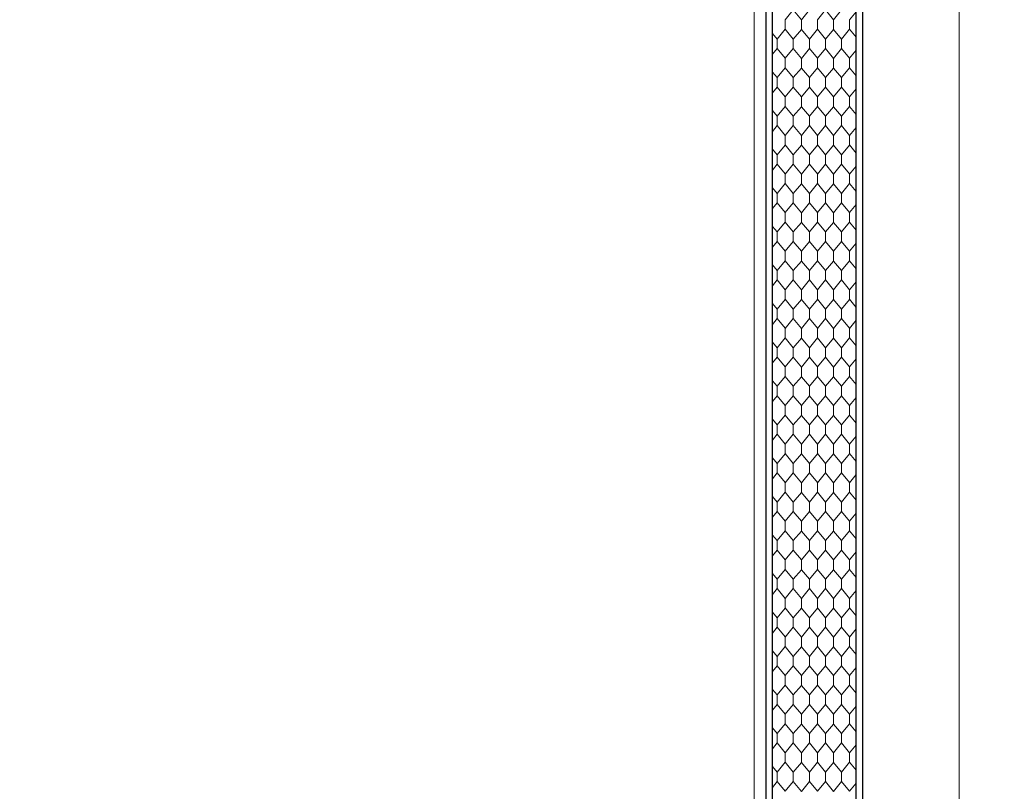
# Model space of a CAD drawing. Header units: metres. Extents: x 1306 to 1412, y -79 to 41.
# Tile 210 of 256: x 1341.46 to 1342.99, y -22.97 to -21.77. Entities that reach past the tile are written whole.
import ezdxf

# ---------------------------------------------------------------- set-up
doc = ezdxf.new("R2010")
doc.units = ezdxf.units.M
doc.header["$PDMODE"] = 65
doc.linetypes.add('AUSGEZOGEN', pattern=[0])
for name, color, linetype, lineweight in [('XR$2$Allgemein', 4, 'AUSGEZOGEN', 13), ('XR$2$Möblierung', 4, 'AUSGEZOGEN', 13), ('XR$2$Wand Mauerwerk nt', 7, 'AUSGEZOGEN', 25), ('XR$3$Maßlinie 1_50', 7, 'AUSGEZOGEN', 25), ('XR$5$Muster', 4, 'AUSGEZOGEN', 13)]:
    doc.layers.add(name, color=color, linetype=linetype, lineweight=lineweight)
doc.styles.add('ARIAL', font='arial.ttf')
doc.dimstyles.new('DIMSTYLE_11', dxfattribs={"dimtxt": 0.15, "dimasz": 0.03, "dimexe": 0, "dimexo": 0, "dimgap": 0.075, "dimtad": 2, "dimrnd": 0.005, "dimzin": 4, "dimdsep": 46, "dimtxsty": 'ARIAL', "dimblk1": 'ALL_ML_STRICH', "dimblk2": 'ALL_ML_STRICH', "dimsah": 1, "dimcen": 0, "dimclrd": 3, "dimclre": 3, "dimclrt": 3, "dimadec": 0, "dimazin": 0, "dimtfac": 1, "dimtdec": 0, "dimtix": 1, "dimtmove": 2, "dimatfit": 3, "dimfxl": 0, "dimtzin": 0, "dimlwd": 0, "dimlwe": 25, "dimarcsym": 0})
doc.dimstyles.new('DIMSTYLE_12', dxfattribs={"dimtxt": 0.15, "dimasz": 0.03, "dimexe": 0, "dimexo": 0, "dimgap": 0.075, "dimtad": 2, "dimdec": 3, "dimrnd": 0.005, "dimzin": 4, "dimdsep": 46, "dimtxsty": 'ARIAL', "dimblk1": 'ALL_ML_STRICH', "dimblk2": 'ALL_ML_STRICH', "dimsah": 1, "dimcen": 0, "dimclrd": 3, "dimclre": 3, "dimclrt": 3, "dimadec": 0, "dimazin": 0, "dimtfac": 1, "dimtdec": 0, "dimtix": 1, "dimtmove": 2, "dimatfit": 3, "dimfxl": 0, "dimtzin": 0, "dimlwd": 0, "dimlwe": 25, "dimarcsym": 0})
doc.dimstyles.new('DIMSTYLE_24', dxfattribs={"dimtxt": 0.225, "dimasz": 0.15, "dimexe": 0, "dimexo": 0, "dimgap": 0.1125, "dimtad": 2, "dimrnd": 0.005, "dimzin": 4, "dimdsep": 46, "dimtxsty": 'ARIAL', "dimblk1": 'ALL_ML_STRICH', "dimblk2": 'ALL_ML_STRICH', "dimsah": 1, "dimcen": 0, "dimclrd": 3, "dimclre": 3, "dimclrt": 3, "dimadec": 0, "dimazin": 0, "dimtfac": 1, "dimtdec": 0, "dimtix": 1, "dimtmove": 2, "dimatfit": 3, "dimfxl": 0, "dimtzin": 0, "dimlwd": 0, "dimlwe": 25, "dimarcsym": 0})

# ---------------------------------------------------------------- blocks, each defined once
blk = doc.blocks.new('ALL_ML_STRICH')
at = {"color": 0, "linetype": 'ByBlock', "lineweight": -2}
for p, q in [((0, -0.5), (0, 0.5)), ((-0.3, -0.3), (0.3, 0.3)), ((-1, 0), (0.5, 0))]:
    blk.add_line(p, q, dxfattribs=at)
blk = doc.blocks.new('*D925')
at = {"layer": 'DEFPOINTS', "color": 3, "linetype": 'AUSGEZOGEN', "lineweight": 25, "transparency": 33554687}
for p in [(1369.4635, -19.7832), (1340.4241, -23.5432), (1369.6038, -23.5432)]:
    blk.add_point(p, dxfattribs=at)
at = {"layer": 'XR$3$Maßlinie 1_50', "color": 3, "linetype": 'AUSGEZOGEN', "lineweight": -2, "transparency": 33554687}
for p, q in [((1340.4741, -19.7832), (1340.4241, -19.7832)), ((1340.4241, -23.5432), (1340.4241, -19.7832)), ((1340.4741, -23.5432), (1340.4241, -23.5432))]:
    blk.add_line(p, q, dxfattribs=at)
at = {"layer": 'XR$3$Maßlinie 1_50', "color": 3, "linetype": 'AUSGEZOGEN', "lineweight": 25, "transparency": 33554687, "xscale": 0.03000000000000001, "yscale": 0.03000000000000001, "zscale": 0.03000000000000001}
for p, rotation in [((1340.4241, -19.7832), 90), ((1340.4241, -23.5432), 270)]:
    blk.add_blockref('ALL_ML_STRICH', p, dxfattribs=dict(at, rotation=rotation))
at = {"layer": 'XR$3$Maßlinie 1_50', "color": 3, "linetype": 'AUSGEZOGEN', "lineweight": 25, "transparency": 33554687, "insert": (1340.2964, -21.6545), "char_height": 0.15, "width": 0.48, "attachment_point": 5, "rotation": 90, "style": 'ARIAL'}
blk.add_mtext('\\W0.80;\\A1;{\\A1;{3.76\\H0.099000;\\S^ ;}}', dxfattribs=at)
blk = doc.blocks.new('*D936')
at = {"layer": 'DEFPOINTS', "color": 3, "linetype": 'AUSGEZOGEN', "lineweight": 25, "transparency": 33554687}
for p in [(1364.6906, -20.5332), (1338.8241, -25.2932), (1365.5224, -25.2932)]:
    blk.add_point(p, dxfattribs=at)
at = {"layer": 'XR$3$Maßlinie 1_50', "color": 3, "linetype": 'AUSGEZOGEN', "lineweight": -2, "transparency": 33554687}
for p, q in [((1338.8741, -20.5332), (1338.8241, -20.5332)), ((1338.8241, -25.2932), (1338.8241, -20.5332)), ((1338.8741, -25.2932), (1338.8241, -25.2932))]:
    blk.add_line(p, q, dxfattribs=at)
at = {"layer": 'XR$3$Maßlinie 1_50', "color": 3, "linetype": 'AUSGEZOGEN', "lineweight": 25, "transparency": 33554687, "xscale": 0.03000000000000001, "yscale": 0.03000000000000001, "zscale": 0.03000000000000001}
for p, rotation in [((1338.8241, -20.5332), 90), ((1338.8241, -25.2932), 270)]:
    blk.add_blockref('ALL_ML_STRICH', p, dxfattribs=dict(at, rotation=rotation))
at = {"layer": 'XR$3$Maßlinie 1_50', "color": 3, "linetype": 'AUSGEZOGEN', "lineweight": 25, "transparency": 33554687, "insert": (1338.6965, -22.9045), "char_height": 0.15, "width": 0.48, "attachment_point": 5, "rotation": 90, "style": 'ARIAL'}
blk.add_mtext('\\W0.80;\\A1;{\\A1;{4.76\\H0.099000;\\S^ ;}}', dxfattribs=at)
blk = doc.blocks.new('*D941')
at = {"layer": 'DEFPOINTS', "color": 3, "linetype": 'AUSGEZOGEN', "lineweight": 25, "transparency": 33554687}
for p in [(1345.781, -15.8182), (1336.4241, -30.1182), (1345.781, -30.1182)]:
    blk.add_point(p, dxfattribs=at)
at = {"layer": 'XR$3$Maßlinie 1_50', "color": 3, "linetype": 'AUSGEZOGEN', "lineweight": -2, "transparency": 33554687}
for p, q in [((1337.0241, -15.8182), (1336.4241, -15.8182)), ((1336.4241, -30.1182), (1336.4241, -15.8182)), ((1337.0241, -30.1182), (1336.4241, -30.1182))]:
    blk.add_line(p, q, dxfattribs=at)
at = {"layer": 'XR$3$Maßlinie 1_50', "color": 3, "linetype": 'AUSGEZOGEN', "lineweight": 25, "transparency": 33554687, "xscale": 0.15, "yscale": 0.15, "zscale": 0.15}
for p, rotation in [((1336.4241, -15.8182), 90), ((1336.4241, -30.1182), 270)]:
    blk.add_blockref('ALL_ML_STRICH', p, dxfattribs=dict(at, rotation=rotation))
at = {"layer": 'XR$3$Maßlinie 1_50', "color": 3, "linetype": 'AUSGEZOGEN', "lineweight": 25, "transparency": 33554687, "insert": (1336.2577, -22.9617), "char_height": 0.225, "width": 0.9, "attachment_point": 5, "rotation": 90, "style": 'ARIAL'}
blk.add_mtext('\\W0.80;\\A1;{\\fArial|i0|b1;\\A1;{14.30\\H0.148500;\\S^ ;}}', dxfattribs=at)
blk = doc.blocks.new('*D947')
at = {"layer": 'DEFPOINTS', "color": 3, "linetype": 'AUSGEZOGEN', "lineweight": 25, "transparency": 33554687}
for p in [(1360.4431, -16.2182), (1338.0241, -29.7182), (1360.4431, -29.7182)]:
    blk.add_point(p, dxfattribs=at)
at = {"layer": 'XR$3$Maßlinie 1_50', "color": 3, "linetype": 'AUSGEZOGEN', "lineweight": -2, "transparency": 33554687}
for p, q in [((1338.0741, -16.2182), (1338.0241, -16.2182)), ((1338.0241, -29.7182), (1338.0241, -16.2182)), ((1338.0741, -29.7182), (1338.0241, -29.7182))]:
    blk.add_line(p, q, dxfattribs=at)
at = {"layer": 'XR$3$Maßlinie 1_50', "color": 3, "linetype": 'AUSGEZOGEN', "lineweight": 25, "transparency": 33554687, "xscale": 0.03000000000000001, "yscale": 0.03000000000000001, "zscale": 0.03000000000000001}
for p, rotation in [((1338.0241, -16.2182), 90), ((1338.0241, -29.7182), 270)]:
    blk.add_blockref('ALL_ML_STRICH', p, dxfattribs=dict(at, rotation=rotation))
at = {"layer": 'XR$3$Maßlinie 1_50', "color": 3, "linetype": 'AUSGEZOGEN', "lineweight": 25, "transparency": 33554687, "insert": (1337.8964, -22.964), "char_height": 0.15, "width": 0.6, "attachment_point": 5, "rotation": 90, "style": 'ARIAL'}
blk.add_mtext('\\W0.80;\\A1;{\\A1;{13.50\\H0.099000;\\S^ ;}}', dxfattribs=at)
blk = doc.blocks.new('*D954')
at = {"layer": 'DEFPOINTS', "color": 3, "linetype": 'AUSGEZOGEN', "lineweight": 25, "transparency": 33554687}
for p in [(1348.5771, -16.2182), (1337.2241, -29.7182), (1351.262, -29.7182)]:
    blk.add_point(p, dxfattribs=at)
at = {"layer": 'XR$3$Maßlinie 1_50', "color": 3, "linetype": 'AUSGEZOGEN', "lineweight": -2, "transparency": 33554687}
for p, q in [((1337.2741, -16.2182), (1337.2241, -16.2182)), ((1337.2241, -29.7182), (1337.2241, -16.2182)), ((1337.2741, -29.7182), (1337.2241, -29.7182))]:
    blk.add_line(p, q, dxfattribs=at)
at = {"layer": 'XR$3$Maßlinie 1_50', "color": 3, "linetype": 'AUSGEZOGEN', "lineweight": 25, "transparency": 33554687, "xscale": 0.03000000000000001, "yscale": 0.03000000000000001, "zscale": 0.03000000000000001}
for p, rotation in [((1337.2241, -16.2182), 90), ((1337.2241, -29.7182), 270)]:
    blk.add_blockref('ALL_ML_STRICH', p, dxfattribs=dict(at, rotation=rotation))
at = {"layer": 'XR$3$Maßlinie 1_50', "color": 3, "linetype": 'AUSGEZOGEN', "lineweight": 25, "transparency": 33554687, "insert": (1337.0964, -22.964), "char_height": 0.15, "width": 0.6, "attachment_point": 5, "rotation": 90, "style": 'ARIAL'}
blk.add_mtext('\\W0.80;\\A1;{\\A1;{13.50\\H0.099000;\\S^ ;}}', dxfattribs=at)
blk = doc.blocks.new('*D959')
at = {"layer": 'DEFPOINTS', "color": 3, "linetype": 'AUSGEZOGEN', "lineweight": 25, "transparency": 33554687}
for p in [(1342.9601, -15.8182), (1341.2241, -27.7032), (1342.6271, -27.7032)]:
    blk.add_point(p, dxfattribs=at)
at = {"layer": 'XR$3$Maßlinie 1_50', "color": 3, "linetype": 'AUSGEZOGEN', "lineweight": -2, "transparency": 33554687}
for p, q in [((1341.2741, -15.8182), (1341.2241, -15.8182)), ((1341.2241, -27.7032), (1341.2241, -15.8182)), ((1341.2741, -27.7032), (1341.2241, -27.7032))]:
    blk.add_line(p, q, dxfattribs=at)
at = {"layer": 'XR$3$Maßlinie 1_50', "color": 3, "linetype": 'AUSGEZOGEN', "lineweight": 25, "transparency": 33554687, "xscale": 0.03000000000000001, "yscale": 0.03000000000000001, "zscale": 0.03000000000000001}
for p, rotation in [((1341.2241, -15.8182), 90), ((1341.2241, -27.7032), 270)]:
    blk.add_blockref('ALL_ML_STRICH', p, dxfattribs=dict(at, rotation=rotation))
at = {"layer": 'XR$3$Maßlinie 1_50', "color": 3, "linetype": 'AUSGEZOGEN', "lineweight": 25, "transparency": 33554687, "insert": (1341.0965, -21.7445), "char_height": 0.15, "width": 0.72, "attachment_point": 5, "rotation": 90, "style": 'ARIAL'}
blk.add_mtext('\\W0.80;\\A1;{\\A1;{11.88\\H0.099000;\\S5^ ;}}', dxfattribs=at)
blk = doc.blocks.new('*D1081')
at = {"layer": 'DEFPOINTS', "color": 3, "linetype": 'AUSGEZOGEN', "lineweight": 25, "transparency": 33554687}
for p in [(1365.909, -20.5332), (1339.6241, -25.2932), (1365.8652, -25.2932)]:
    blk.add_point(p, dxfattribs=at)
at = {"layer": 'XR$3$Maßlinie 1_50', "color": 3, "linetype": 'AUSGEZOGEN', "lineweight": -2, "transparency": 33554687}
for p, q in [((1339.6741, -20.5332), (1339.6241, -20.5332)), ((1339.6241, -25.2932), (1339.6241, -20.5332)), ((1339.6741, -25.2932), (1339.6241, -25.2932))]:
    blk.add_line(p, q, dxfattribs=at)
at = {"layer": 'XR$3$Maßlinie 1_50', "color": 3, "linetype": 'AUSGEZOGEN', "lineweight": 25, "transparency": 33554687, "xscale": 0.03000000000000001, "yscale": 0.03000000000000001, "zscale": 0.03000000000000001}
for p, rotation in [((1339.6241, -20.5332), 90), ((1339.6241, -25.2932), 270)]:
    blk.add_blockref('ALL_ML_STRICH', p, dxfattribs=dict(at, rotation=rotation))
at = {"layer": 'XR$3$Maßlinie 1_50', "color": 3, "linetype": 'AUSGEZOGEN', "lineweight": 25, "transparency": 33554687, "insert": (1339.4965, -22.9045), "char_height": 0.15, "width": 0.48, "attachment_point": 5, "rotation": 90, "style": 'ARIAL'}
blk.add_mtext('\\W0.80;\\A1;{\\A1;{4.76\\H0.099000;\\S^ ;}}', dxfattribs=at)
blk = doc.blocks.new('MUSTER_1')
at = {"layer": 'XR$5$Muster', "color": 52, "linetype": 'AUSGEZOGEN', "lineweight": 13, "transparency": 33554687}
for p, q in [((1342.65, -21.78), (1342.65, -21.7726)), ((1342.6749, -21.7727), (1342.6749, -21.78)), ((1342.7, -21.78), (1342.7, -21.7726)), ((1342.725, -21.7727), (1342.725, -21.78)), ((1342.75, -21.7726), (1342.7601, -21.7601)), ((1342.75, -21.78), (1342.75, -21.7726)), ((1342.65, -21.7875), (1342.6375, -21.8027)), ((1342.65, -21.7874), (1342.65, -21.78)), ((1342.6624, -21.8027), (1342.65, -21.7874)), ((1342.6749, -21.7879), (1342.6749, -21.78)), ((1342.7, -21.7875), (1342.6875, -21.8027)), ((1342.7, -21.7874), (1342.7, -21.78)), ((1342.7124, -21.8027), (1342.7, -21.7874)), ((1342.725, -21.7879), (1342.725, -21.78)), ((1342.75, -21.7875), (1342.7375, -21.8027)), ((1342.75, -21.7874), (1342.75, -21.78)), ((1342.7601, -21.7999), (1342.75, -21.7874)), ((1342.6375, -21.8027), (1342.6301, -21.794)), ((1342.6375, -21.8173), (1342.6375, -21.8027)), ((1342.6624, -21.8027), (1342.6624, -21.8173)), ((1342.6875, -21.8173), (1342.6875, -21.8027)), ((1342.7124, -21.8027), (1342.7124, -21.8173)), ((1342.7375, -21.8173), (1342.7375, -21.8027)), ((1342.6301, -21.8264), (1342.6375, -21.8173)), ((1342.65, -21.8325), (1342.6375, -21.8173)), ((1342.7, -21.8325), (1342.6875, -21.8173)), ((1342.75, -21.8325), (1342.7375, -21.8173)), ((1342.75, -21.8326), (1342.7601, -21.8201)), ((1342.65, -21.84), (1342.65, -21.8326)), ((1342.6749, -21.8327), (1342.6749, -21.84)), ((1342.7, -21.84), (1342.7, -21.8326)), ((1342.725, -21.8327), (1342.725, -21.84)), ((1342.75, -21.84), (1342.75, -21.8326)), ((1342.65, -21.8475), (1342.6375, -21.8627)), ((1342.65, -21.8474), (1342.65, -21.84)), ((1342.6624, -21.8627), (1342.65, -21.8474)), ((1342.6749, -21.8479), (1342.6749, -21.84)), ((1342.7, -21.8475), (1342.6875, -21.8627)), ((1342.7, -21.8474), (1342.7, -21.84)), ((1342.7124, -21.8627), (1342.7, -21.8474)), ((1342.725, -21.8479), (1342.725, -21.84)), ((1342.75, -21.8475), (1342.7375, -21.8627)), ((1342.75, -21.8474), (1342.75, -21.84)), ((1342.7601, -21.8599), (1342.75, -21.8474)), ((1342.6375, -21.8627), (1342.6301, -21.854)), ((1342.6375, -21.8773), (1342.6375, -21.8627)), ((1342.6624, -21.8627), (1342.6624, -21.8773)), ((1342.6875, -21.8773), (1342.6875, -21.8627)), ((1342.7124, -21.8627), (1342.7124, -21.8773)), ((1342.7375, -21.8773), (1342.7375, -21.8627)), ((1342.6301, -21.8864), (1342.6375, -21.8773)), ((1342.65, -21.8925), (1342.6375, -21.8773)), ((1342.7, -21.8925), (1342.6875, -21.8773)), ((1342.75, -21.8925), (1342.7375, -21.8773)), ((1342.75, -21.8926), (1342.7601, -21.8801)), ((1342.65, -21.9), (1342.65, -21.8926)), ((1342.6749, -21.8927), (1342.6749, -21.9)), ((1342.7, -21.9), (1342.7, -21.8926)), ((1342.725, -21.8927), (1342.725, -21.9)), ((1342.75, -21.9), (1342.75, -21.8926)), ((1342.65, -21.9075), (1342.6375, -21.9227)), ((1342.65, -21.9074), (1342.65, -21.9)), ((1342.6624, -21.9227), (1342.65, -21.9074)), ((1342.6749, -21.9079), (1342.6749, -21.9)), ((1342.7, -21.9075), (1342.6875, -21.9227)), ((1342.7, -21.9074), (1342.7, -21.9)), ((1342.7124, -21.9227), (1342.7, -21.9074)), ((1342.725, -21.9079), (1342.725, -21.9)), ((1342.75, -21.9075), (1342.7375, -21.9227)), ((1342.75, -21.9074), (1342.75, -21.9)), ((1342.7601, -21.9199), (1342.75, -21.9074)), ((1342.6375, -21.9227), (1342.6301, -21.914)), ((1342.6375, -21.9373), (1342.6375, -21.9227)), ((1342.6624, -21.9227), (1342.6624, -21.9373)), ((1342.6875, -21.9373), (1342.6875, -21.9227)), ((1342.7124, -21.9227), (1342.7124, -21.9373)), ((1342.7375, -21.9373), (1342.7375, -21.9227)), ((1342.6301, -21.9464), (1342.6375, -21.9373)), ((1342.65, -21.9525), (1342.6375, -21.9373)), ((1342.7, -21.9525), (1342.6875, -21.9373)), ((1342.75, -21.9525), (1342.7375, -21.9373)), ((1342.75, -21.9526), (1342.7601, -21.9401)), ((1342.65, -21.96), (1342.65, -21.9526)), ((1342.6749, -21.9527), (1342.6749, -21.96)), ((1342.7, -21.96), (1342.7, -21.9526)), ((1342.725, -21.9527), (1342.725, -21.96)), ((1342.75, -21.96), (1342.75, -21.9526)), ((1342.65, -21.9675), (1342.6375, -21.9827)), ((1342.65, -21.9674), (1342.65, -21.96)), ((1342.6624, -21.9827), (1342.65, -21.9674)), ((1342.6749, -21.9679), (1342.6749, -21.96)), ((1342.7, -21.9675), (1342.6875, -21.9827)), ((1342.7, -21.9674), (1342.7, -21.96)), ((1342.7124, -21.9827), (1342.7, -21.9674)), ((1342.725, -21.9679), (1342.725, -21.96)), ((1342.75, -21.9675), (1342.7375, -21.9827)), ((1342.75, -21.9674), (1342.75, -21.96)), ((1342.7601, -21.9799), (1342.75, -21.9674)), ((1342.6375, -21.9827), (1342.6301, -21.974)), ((1342.6375, -21.9973), (1342.6375, -21.9827)), ((1342.6624, -21.9827), (1342.6624, -21.9973)), ((1342.6875, -21.9973), (1342.6875, -21.9827)), ((1342.7124, -21.9827), (1342.7124, -21.9973)), ((1342.7375, -21.9973), (1342.7375, -21.9827)), ((1342.6301, -22.0064), (1342.6375, -21.9973)), ((1342.65, -22.0125), (1342.6375, -21.9973)), ((1342.7, -22.0125), (1342.6875, -21.9973)), ((1342.75, -22.0125), (1342.7375, -21.9973)), ((1342.75, -22.0126), (1342.7601, -22.0001)), ((1342.65, -22.02), (1342.65, -22.0126)), ((1342.6749, -22.0127), (1342.6749, -22.02)), ((1342.7, -22.02), (1342.7, -22.0126)), ((1342.725, -22.0127), (1342.725, -22.02)), ((1342.75, -22.02), (1342.75, -22.0126)), ((1342.6375, -22.0427), (1342.6301, -22.034)), ((1342.65, -22.0275), (1342.6375, -22.0427)), ((1342.65, -22.0274), (1342.65, -22.02)), ((1342.6624, -22.0427), (1342.65, -22.0274)), ((1342.6749, -22.0279), (1342.6749, -22.02)), ((1342.7, -22.0275), (1342.6875, -22.0427)), ((1342.7, -22.0274), (1342.7, -22.02)), ((1342.7124, -22.0427), (1342.7, -22.0274)), ((1342.725, -22.0279), (1342.725, -22.02)), ((1342.75, -22.0275), (1342.7375, -22.0427)), ((1342.75, -22.0274), (1342.75, -22.02)), ((1342.7601, -22.0399), (1342.75, -22.0274)), ((1342.6375, -22.0573), (1342.6375, -22.0427)), ((1342.6624, -22.0427), (1342.6624, -22.0573)), ((1342.6875, -22.0573), (1342.6875, -22.0427)), ((1342.7124, -22.0427), (1342.7124, -22.0573)), ((1342.7375, -22.0573), (1342.7375, -22.0427)), ((1342.6301, -22.0664), (1342.6375, -22.0573)), ((1342.65, -22.0725), (1342.6375, -22.0573)), ((1342.7, -22.0725), (1342.6875, -22.0573)), ((1342.75, -22.0725), (1342.7375, -22.0573)), ((1342.75, -22.0726), (1342.7601, -22.0601)), ((1342.65, -22.08), (1342.65, -22.0726)), ((1342.65, -22.0874), (1342.65, -22.08)), ((1342.6749, -22.0727), (1342.6749, -22.08)), ((1342.6749, -22.0879), (1342.6749, -22.08)), ((1342.7, -22.08), (1342.7, -22.0726)), ((1342.7, -22.0874), (1342.7, -22.08)), ((1342.725, -22.0727), (1342.725, -22.08)), ((1342.725, -22.0879), (1342.725, -22.08)), ((1342.75, -22.08), (1342.75, -22.0726)), ((1342.75, -22.0874), (1342.75, -22.08)), ((1342.6375, -22.1027), (1342.6301, -22.094)), ((1342.65, -22.0875), (1342.6375, -22.1027)), ((1342.6624, -22.1027), (1342.65, -22.0874)), ((1342.7, -22.0875), (1342.6875, -22.1027)), ((1342.7124, -22.1027), (1342.7, -22.0874)), ((1342.75, -22.0875), (1342.7375, -22.1027)), ((1342.7601, -22.0999), (1342.75, -22.0874)), ((1342.6375, -22.1173), (1342.6375, -22.1027)), ((1342.6624, -22.1027), (1342.6624, -22.1173)), ((1342.6875, -22.1173), (1342.6875, -22.1027)), ((1342.7124, -22.1027), (1342.7124, -22.1173)), ((1342.7375, -22.1173), (1342.7375, -22.1027)), ((1342.6301, -22.1264), (1342.6375, -22.1173)), ((1342.65, -22.1325), (1342.6375, -22.1173)), ((1342.7, -22.1325), (1342.6875, -22.1173)), ((1342.75, -22.1325), (1342.7375, -22.1173)), ((1342.75, -22.1326), (1342.7601, -22.1201)), ((1342.65, -22.14), (1342.65, -22.1326)), ((1342.65, -22.1474), (1342.65, -22.14)), ((1342.6749, -22.1327), (1342.6749, -22.14)), ((1342.6749, -22.1479), (1342.6749, -22.14)), ((1342.7, -22.14), (1342.7, -22.1326)), ((1342.7, -22.1474), (1342.7, -22.14)), ((1342.725, -22.1327), (1342.725, -22.14)), ((1342.725, -22.1479), (1342.725, -22.14)), ((1342.75, -22.14), (1342.75, -22.1326)), ((1342.75, -22.1474), (1342.75, -22.14)), ((1342.6375, -22.1627), (1342.6301, -22.154)), ((1342.65, -22.1475), (1342.6375, -22.1627)), ((1342.6624, -22.1627), (1342.65, -22.1474)), ((1342.7, -22.1475), (1342.6875, -22.1627)), ((1342.7124, -22.1627), (1342.7, -22.1474)), ((1342.75, -22.1475), (1342.7375, -22.1627)), ((1342.7601, -22.1599), (1342.75, -22.1474)), ((1342.6375, -22.1773), (1342.6375, -22.1627)), ((1342.6624, -22.1627), (1342.6624, -22.1773)), ((1342.6875, -22.1773), (1342.6875, -22.1627)), ((1342.7124, -22.1627), (1342.7124, -22.1773)), ((1342.7375, -22.1773), (1342.7375, -22.1627)), ((1342.6301, -22.1864), (1342.6375, -22.1773)), ((1342.65, -22.1925), (1342.6375, -22.1773)), ((1342.7, -22.1925), (1342.6875, -22.1773)), ((1342.75, -22.1925), (1342.7375, -22.1773)), ((1342.75, -22.1926), (1342.7601, -22.1801)), ((1342.65, -22.2), (1342.65, -22.1926)), ((1342.65, -22.2074), (1342.65, -22.2)), ((1342.6749, -22.1927), (1342.6749, -22.2)), ((1342.6749, -22.2079), (1342.6749, -22.2)), ((1342.7, -22.2), (1342.7, -22.1926)), ((1342.7, -22.2074), (1342.7, -22.2)), ((1342.725, -22.1927), (1342.725, -22.2)), ((1342.725, -22.2079), (1342.725, -22.2)), ((1342.75, -22.2), (1342.75, -22.1926)), ((1342.75, -22.2074), (1342.75, -22.2)), ((1342.6375, -22.2227), (1342.6301, -22.214)), ((1342.65, -22.2075), (1342.6375, -22.2227)), ((1342.6624, -22.2227), (1342.65, -22.2074)), ((1342.7, -22.2075), (1342.6875, -22.2227)), ((1342.7124, -22.2227), (1342.7, -22.2074)), ((1342.75, -22.2075), (1342.7375, -22.2227)), ((1342.7601, -22.2199), (1342.75, -22.2074)), ((1342.6375, -22.2373), (1342.6375, -22.2227)), ((1342.6624, -22.2227), (1342.6624, -22.2373)), ((1342.6875, -22.2373), (1342.6875, -22.2227)), ((1342.7124, -22.2227), (1342.7124, -22.2373)), ((1342.7375, -22.2373), (1342.7375, -22.2227)), ((1342.6301, -22.2464), (1342.6375, -22.2373)), ((1342.65, -22.2525), (1342.6375, -22.2373)), ((1342.7, -22.2525), (1342.6875, -22.2373)), ((1342.75, -22.2525), (1342.7375, -22.2373)), ((1342.75, -22.2526), (1342.7601, -22.2401)), ((1342.65, -22.26), (1342.65, -22.2526)), ((1342.65, -22.2674), (1342.65, -22.26)), ((1342.6749, -22.2527), (1342.6749, -22.26)), ((1342.6749, -22.2679), (1342.6749, -22.26)), ((1342.7, -22.26), (1342.7, -22.2526)), ((1342.7, -22.2674), (1342.7, -22.26)), ((1342.725, -22.2527), (1342.725, -22.26)), ((1342.725, -22.2679), (1342.725, -22.26)), ((1342.75, -22.26), (1342.75, -22.2526)), ((1342.75, -22.2674), (1342.75, -22.26)), ((1342.6375, -22.2827), (1342.6301, -22.274)), ((1342.65, -22.2675), (1342.6375, -22.2827)), ((1342.6624, -22.2827), (1342.65, -22.2674)), ((1342.7, -22.2675), (1342.6875, -22.2827)), ((1342.7124, -22.2827), (1342.7, -22.2674)), ((1342.75, -22.2675), (1342.7375, -22.2827)), ((1342.7601, -22.2799), (1342.75, -22.2674)), ((1342.6375, -22.2973), (1342.6375, -22.2827)), ((1342.6624, -22.2827), (1342.6624, -22.2973)), ((1342.6875, -22.2973), (1342.6875, -22.2827)), ((1342.7124, -22.2827), (1342.7124, -22.2973)), ((1342.7375, -22.2973), (1342.7375, -22.2827)), ((1342.6301, -22.3064), (1342.6375, -22.2973)), ((1342.65, -22.3125), (1342.6375, -22.2973)), ((1342.7, -22.3125), (1342.6875, -22.2973)), ((1342.75, -22.3125), (1342.7375, -22.2973)), ((1342.75, -22.3126), (1342.7601, -22.3001)), ((1342.65, -22.32), (1342.65, -22.3126)), ((1342.65, -22.3274), (1342.65, -22.32)), ((1342.6749, -22.3127), (1342.6749, -22.32)), ((1342.6749, -22.3279), (1342.6749, -22.32)), ((1342.7, -22.32), (1342.7, -22.3126)), ((1342.7, -22.3274), (1342.7, -22.32)), ((1342.725, -22.3127), (1342.725, -22.32)), ((1342.725, -22.3279), (1342.725, -22.32)), ((1342.75, -22.32), (1342.75, -22.3126)), ((1342.75, -22.3274), (1342.75, -22.32)), ((1342.6375, -22.3427), (1342.6301, -22.334)), ((1342.65, -22.3275), (1342.6375, -22.3427)), ((1342.6624, -22.3427), (1342.65, -22.3274)), ((1342.7, -22.3275), (1342.6875, -22.3427)), ((1342.7124, -22.3427), (1342.7, -22.3274)), ((1342.75, -22.3275), (1342.7375, -22.3427)), ((1342.7601, -22.3399), (1342.75, -22.3274)), ((1342.6375, -22.3573), (1342.6375, -22.3427)), ((1342.6624, -22.3427), (1342.6624, -22.3573)), ((1342.6875, -22.3573), (1342.6875, -22.3427)), ((1342.7124, -22.3427), (1342.7124, -22.3573)), ((1342.7375, -22.3573), (1342.7375, -22.3427)), ((1342.6301, -22.3664), (1342.6375, -22.3573)), ((1342.65, -22.3725), (1342.6375, -22.3573)), ((1342.7, -22.3725), (1342.6875, -22.3573)), ((1342.75, -22.3725), (1342.7375, -22.3573)), ((1342.75, -22.3726), (1342.7601, -22.3601)), ((1342.65, -22.38), (1342.65, -22.3726)), ((1342.65, -22.3874), (1342.65, -22.38)), ((1342.6749, -22.3727), (1342.6749, -22.38)), ((1342.6749, -22.3879), (1342.6749, -22.38)), ((1342.7, -22.38), (1342.7, -22.3726)), ((1342.7, -22.3874), (1342.7, -22.38)), ((1342.725, -22.3727), (1342.725, -22.38)), ((1342.725, -22.3879), (1342.725, -22.38)), ((1342.75, -22.38), (1342.75, -22.3726)), ((1342.75, -22.3874), (1342.75, -22.38)), ((1342.6375, -22.4027), (1342.6301, -22.394)), ((1342.65, -22.3875), (1342.6375, -22.4027)), ((1342.6624, -22.4027), (1342.65, -22.3874)), ((1342.7, -22.3875), (1342.6875, -22.4027)), ((1342.7124, -22.4027), (1342.7, -22.3874)), ((1342.75, -22.3875), (1342.7375, -22.4027)), ((1342.7601, -22.3999), (1342.75, -22.3874)), ((1342.6301, -22.4264), (1342.6375, -22.4173)), ((1342.6375, -22.4173), (1342.6375, -22.4027)), ((1342.65, -22.4325), (1342.6375, -22.4173)), ((1342.6624, -22.4027), (1342.6624, -22.4173)), ((1342.6875, -22.4173), (1342.6875, -22.4027)), ((1342.7, -22.4325), (1342.6875, -22.4173)), ((1342.7124, -22.4027), (1342.7124, -22.4173)), ((1342.7375, -22.4173), (1342.7375, -22.4027)), ((1342.75, -22.4325), (1342.7375, -22.4173)), ((1342.65, -22.44), (1342.65, -22.4326)), ((1342.6749, -22.4327), (1342.6749, -22.44)), ((1342.7, -22.44), (1342.7, -22.4326)), ((1342.725, -22.4327), (1342.725, -22.44)), ((1342.75, -22.4326), (1342.7601, -22.4201)), ((1342.75, -22.44), (1342.75, -22.4326)), ((1342.65, -22.4475), (1342.6375, -22.4627)), ((1342.65, -22.4474), (1342.65, -22.44)), ((1342.6624, -22.4627), (1342.65, -22.4474)), ((1342.6749, -22.4479), (1342.6749, -22.44)), ((1342.7, -22.4475), (1342.6875, -22.4627)), ((1342.7, -22.4474), (1342.7, -22.44)), ((1342.7124, -22.4627), (1342.7, -22.4474)), ((1342.725, -22.4479), (1342.725, -22.44)), ((1342.75, -22.4475), (1342.7375, -22.4627)), ((1342.75, -22.4474), (1342.75, -22.44)), ((1342.7601, -22.4599), (1342.75, -22.4474)), ((1342.6375, -22.4627), (1342.6301, -22.454)), ((1342.6375, -22.4773), (1342.6375, -22.4627)), ((1342.6624, -22.4627), (1342.6624, -22.4773)), ((1342.6875, -22.4773), (1342.6875, -22.4627)), ((1342.7124, -22.4627), (1342.7124, -22.4773)), ((1342.7375, -22.4773), (1342.7375, -22.4627)), ((1342.6301, -22.4864), (1342.6375, -22.4773)), ((1342.65, -22.4925), (1342.6375, -22.4773)), ((1342.7, -22.4925), (1342.6875, -22.4773)), ((1342.75, -22.4925), (1342.7375, -22.4773)), ((1342.65, -22.5), (1342.65, -22.4926)), ((1342.6749, -22.4927), (1342.6749, -22.5)), ((1342.7, -22.5), (1342.7, -22.4926)), ((1342.725, -22.4927), (1342.725, -22.5)), ((1342.75, -22.4926), (1342.7601, -22.4801)), ((1342.75, -22.5), (1342.75, -22.4926)), ((1342.65, -22.5075), (1342.6375, -22.5227)), ((1342.65, -22.5074), (1342.65, -22.5)), ((1342.6624, -22.5227), (1342.65, -22.5074)), ((1342.6749, -22.5079), (1342.6749, -22.5)), ((1342.7, -22.5075), (1342.6875, -22.5227)), ((1342.7, -22.5074), (1342.7, -22.5)), ((1342.7124, -22.5227), (1342.7, -22.5074)), ((1342.725, -22.5079), (1342.725, -22.5)), ((1342.75, -22.5075), (1342.7375, -22.5227)), ((1342.75, -22.5074), (1342.75, -22.5)), ((1342.7601, -22.5199), (1342.75, -22.5074)), ((1342.6375, -22.5227), (1342.6301, -22.514)), ((1342.6375, -22.5373), (1342.6375, -22.5227)), ((1342.6624, -22.5227), (1342.6624, -22.5373)), ((1342.6875, -22.5373), (1342.6875, -22.5227)), ((1342.7124, -22.5227), (1342.7124, -22.5373)), ((1342.7375, -22.5373), (1342.7375, -22.5227)), ((1342.6301, -22.5464), (1342.6375, -22.5373)), ((1342.65, -22.5525), (1342.6375, -22.5373)), ((1342.7, -22.5525), (1342.6875, -22.5373)), ((1342.75, -22.5525), (1342.7375, -22.5373)), ((1342.65, -22.56), (1342.65, -22.5526)), ((1342.6749, -22.5527), (1342.6749, -22.56)), ((1342.7, -22.56), (1342.7, -22.5526)), ((1342.725, -22.5527), (1342.725, -22.56)), ((1342.75, -22.5526), (1342.7601, -22.5401)), ((1342.75, -22.56), (1342.75, -22.5526)), ((1342.65, -22.5675), (1342.6375, -22.5827)), ((1342.65, -22.5674), (1342.65, -22.56)), ((1342.6624, -22.5827), (1342.65, -22.5674)), ((1342.6749, -22.5679), (1342.6749, -22.56)), ((1342.7, -22.5675), (1342.6875, -22.5827)), ((1342.7, -22.5674), (1342.7, -22.56)), ((1342.7124, -22.5827), (1342.7, -22.5674)), ((1342.725, -22.5679), (1342.725, -22.56)), ((1342.75, -22.5675), (1342.7375, -22.5827)), ((1342.75, -22.5674), (1342.75, -22.56)), ((1342.7601, -22.5799), (1342.75, -22.5674)), ((1342.6375, -22.5827), (1342.6301, -22.574)), ((1342.6375, -22.5973), (1342.6375, -22.5827)), ((1342.6624, -22.5827), (1342.6624, -22.5973)), ((1342.6875, -22.5973), (1342.6875, -22.5827)), ((1342.7124, -22.5827), (1342.7124, -22.5973)), ((1342.7375, -22.5973), (1342.7375, -22.5827)), ((1342.6301, -22.6064), (1342.6375, -22.5973)), ((1342.65, -22.6125), (1342.6375, -22.5973)), ((1342.7, -22.6125), (1342.6875, -22.5973)), ((1342.75, -22.6125), (1342.7375, -22.5973)), ((1342.75, -22.6126), (1342.7601, -22.6001)), ((1342.65, -22.62), (1342.65, -22.6126)), ((1342.6749, -22.6127), (1342.6749, -22.62)), ((1342.7, -22.62), (1342.7, -22.6126)), ((1342.725, -22.6127), (1342.725, -22.62)), ((1342.75, -22.62), (1342.75, -22.6126)), ((1342.65, -22.6275), (1342.6375, -22.6427)), ((1342.65, -22.6274), (1342.65, -22.62)), ((1342.6624, -22.6427), (1342.65, -22.6274)), ((1342.6749, -22.6279), (1342.6749, -22.62)), ((1342.7, -22.6275), (1342.6875, -22.6427)), ((1342.7, -22.6274), (1342.7, -22.62)), ((1342.7124, -22.6427), (1342.7, -22.6274)), ((1342.725, -22.6279), (1342.725, -22.62)), ((1342.75, -22.6275), (1342.7375, -22.6427)), ((1342.75, -22.6274), (1342.75, -22.62)), ((1342.7601, -22.6399), (1342.75, -22.6274)), ((1342.6375, -22.6427), (1342.6301, -22.634)), ((1342.6375, -22.6573), (1342.6375, -22.6427)), ((1342.6624, -22.6427), (1342.6624, -22.6573)), ((1342.6875, -22.6573), (1342.6875, -22.6427)), ((1342.7124, -22.6427), (1342.7124, -22.6573)), ((1342.7375, -22.6573), (1342.7375, -22.6427)), ((1342.6301, -22.6664), (1342.6375, -22.6573)), ((1342.65, -22.6725), (1342.6375, -22.6573)), ((1342.7, -22.6725), (1342.6875, -22.6573)), ((1342.75, -22.6725), (1342.7375, -22.6573)), ((1342.75, -22.6726), (1342.7601, -22.6601)), ((1342.65, -22.68), (1342.65, -22.6726)), ((1342.6749, -22.6727), (1342.6749, -22.68)), ((1342.7, -22.68), (1342.7, -22.6726)), ((1342.725, -22.6727), (1342.725, -22.68)), ((1342.75, -22.68), (1342.75, -22.6726)), ((1342.65, -22.6875), (1342.6375, -22.7027)), ((1342.65, -22.6874), (1342.65, -22.68)), ((1342.6624, -22.7027), (1342.65, -22.6874)), ((1342.6749, -22.6879), (1342.6749, -22.68)), ((1342.7, -22.6875), (1342.6875, -22.7027)), ((1342.7, -22.6874), (1342.7, -22.68)), ((1342.7124, -22.7027), (1342.7, -22.6874)), ((1342.725, -22.6879), (1342.725, -22.68)), ((1342.75, -22.6875), (1342.7375, -22.7027)), ((1342.75, -22.6874), (1342.75, -22.68)), ((1342.7601, -22.6999), (1342.75, -22.6874)), ((1342.6375, -22.7027), (1342.6301, -22.694)), ((1342.6375, -22.7173), (1342.6375, -22.7027)), ((1342.6624, -22.7027), (1342.6624, -22.7173)), ((1342.6875, -22.7173), (1342.6875, -22.7027)), ((1342.7124, -22.7027), (1342.7124, -22.7173)), ((1342.7375, -22.7173), (1342.7375, -22.7027)), ((1342.6301, -22.7264), (1342.6375, -22.7173)), ((1342.65, -22.7325), (1342.6375, -22.7173)), ((1342.7, -22.7325), (1342.6875, -22.7173)), ((1342.75, -22.7325), (1342.7375, -22.7173)), ((1342.75, -22.7326), (1342.7601, -22.7201)), ((1342.65, -22.74), (1342.65, -22.7326)), ((1342.6749, -22.7327), (1342.6749, -22.74)), ((1342.7, -22.74), (1342.7, -22.7326)), ((1342.725, -22.7327), (1342.725, -22.74)), ((1342.75, -22.74), (1342.75, -22.7326)), ((1342.6375, -22.7627), (1342.6301, -22.754)), ((1342.65, -22.7475), (1342.6375, -22.7627)), ((1342.65, -22.7474), (1342.65, -22.74)), ((1342.6624, -22.7627), (1342.65, -22.7474)), ((1342.6749, -22.7479), (1342.6749, -22.74)), ((1342.7, -22.7475), (1342.6875, -22.7627)), ((1342.7, -22.7474), (1342.7, -22.74)), ((1342.7124, -22.7627), (1342.7, -22.7474)), ((1342.725, -22.7479), (1342.725, -22.74)), ((1342.75, -22.7475), (1342.7375, -22.7627)), ((1342.75, -22.7474), (1342.75, -22.74)), ((1342.7601, -22.7599), (1342.75, -22.7474)), ((1342.6375, -22.7773), (1342.6375, -22.7627)), ((1342.6624, -22.7627), (1342.6624, -22.7773)), ((1342.6875, -22.7773), (1342.6875, -22.7627)), ((1342.7124, -22.7627), (1342.7124, -22.7773)), ((1342.7375, -22.7773), (1342.7375, -22.7627)), ((1342.6301, -22.7864), (1342.6375, -22.7773)), ((1342.65, -22.7925), (1342.6375, -22.7773)), ((1342.7, -22.7925), (1342.6875, -22.7773)), ((1342.75, -22.7925), (1342.7375, -22.7773)), ((1342.75, -22.7926), (1342.7601, -22.7801)), ((1342.65, -22.8), (1342.65, -22.7926)), ((1342.65, -22.8074), (1342.65, -22.8)), ((1342.6749, -22.7927), (1342.6749, -22.8)), ((1342.6749, -22.8079), (1342.6749, -22.8)), ((1342.7, -22.8), (1342.7, -22.7926)), ((1342.7, -22.8074), (1342.7, -22.8)), ((1342.725, -22.7927), (1342.725, -22.8)), ((1342.725, -22.8079), (1342.725, -22.8)), ((1342.75, -22.8), (1342.75, -22.7926)), ((1342.75, -22.8074), (1342.75, -22.8)), ((1342.6375, -22.8227), (1342.6301, -22.814)), ((1342.65, -22.8075), (1342.6375, -22.8227)), ((1342.6624, -22.8227), (1342.65, -22.8074)), ((1342.7, -22.8075), (1342.6875, -22.8227)), ((1342.7124, -22.8227), (1342.7, -22.8074)), ((1342.75, -22.8075), (1342.7375, -22.8227)), ((1342.7601, -22.8199), (1342.75, -22.8074)), ((1342.6375, -22.8373), (1342.6375, -22.8227)), ((1342.6624, -22.8227), (1342.6624, -22.8373)), ((1342.6875, -22.8373), (1342.6875, -22.8227)), ((1342.7124, -22.8227), (1342.7124, -22.8373)), ((1342.7375, -22.8373), (1342.7375, -22.8227)), ((1342.6301, -22.8464), (1342.6375, -22.8373)), ((1342.65, -22.8525), (1342.6375, -22.8373)), ((1342.7, -22.8525), (1342.6875, -22.8373)), ((1342.75, -22.8525), (1342.7375, -22.8373)), ((1342.75, -22.8526), (1342.7601, -22.8401)), ((1342.65, -22.86), (1342.65, -22.8526)), ((1342.65, -22.8674), (1342.65, -22.86)), ((1342.6749, -22.8527), (1342.6749, -22.86)), ((1342.6749, -22.8679), (1342.6749, -22.86)), ((1342.7, -22.86), (1342.7, -22.8526)), ((1342.7, -22.8674), (1342.7, -22.86)), ((1342.725, -22.8527), (1342.725, -22.86)), ((1342.725, -22.8679), (1342.725, -22.86)), ((1342.75, -22.86), (1342.75, -22.8526)), ((1342.75, -22.8674), (1342.75, -22.86)), ((1342.6375, -22.8827), (1342.6301, -22.874)), ((1342.65, -22.8675), (1342.6375, -22.8827)), ((1342.6624, -22.8827), (1342.65, -22.8674)), ((1342.7, -22.8675), (1342.6875, -22.8827)), ((1342.7124, -22.8827), (1342.7, -22.8674)), ((1342.75, -22.8675), (1342.7375, -22.8827)), ((1342.7601, -22.8799), (1342.75, -22.8674)), ((1342.6375, -22.8973), (1342.6375, -22.8827)), ((1342.6624, -22.8827), (1342.6624, -22.8973)), ((1342.6875, -22.8973), (1342.6875, -22.8827)), ((1342.7124, -22.8827), (1342.7124, -22.8973)), ((1342.7375, -22.8973), (1342.7375, -22.8827)), ((1342.6301, -22.9064), (1342.6375, -22.8973)), ((1342.65, -22.9125), (1342.6375, -22.8973)), ((1342.7, -22.9125), (1342.6875, -22.8973)), ((1342.75, -22.9125), (1342.7375, -22.8973)), ((1342.75, -22.9126), (1342.7601, -22.9001)), ((1342.65, -22.92), (1342.65, -22.9126)), ((1342.65, -22.9274), (1342.65, -22.92)), ((1342.6749, -22.9127), (1342.6749, -22.92)), ((1342.6749, -22.9279), (1342.6749, -22.92)), ((1342.7, -22.92), (1342.7, -22.9126)), ((1342.7, -22.9274), (1342.7, -22.92)), ((1342.725, -22.9127), (1342.725, -22.92)), ((1342.725, -22.9279), (1342.725, -22.92)), ((1342.75, -22.92), (1342.75, -22.9126)), ((1342.75, -22.9274), (1342.75, -22.92)), ((1342.6375, -22.9427), (1342.6301, -22.934)), ((1342.65, -22.9275), (1342.6375, -22.9427)), ((1342.6624, -22.9427), (1342.65, -22.9274)), ((1342.7, -22.9275), (1342.6875, -22.9427)), ((1342.7124, -22.9427), (1342.7, -22.9274)), ((1342.75, -22.9275), (1342.7375, -22.9427)), ((1342.7601, -22.9399), (1342.75, -22.9274)), ((1342.6375, -22.9573), (1342.6375, -22.9427)), ((1342.6624, -22.9427), (1342.6624, -22.9573)), ((1342.6875, -22.9573), (1342.6875, -22.9427)), ((1342.7124, -22.9427), (1342.7124, -22.9573)), ((1342.7375, -22.9573), (1342.7375, -22.9427)), ((1342.6301, -22.9664), (1342.6375, -22.9573)), ((1342.65, -22.9725), (1342.6375, -22.9573)), ((1342.7, -22.9725), (1342.6875, -22.9573)), ((1342.75, -22.9725), (1342.7375, -22.9573)), ((1342.75, -22.9726), (1342.7601, -22.9601))]:
    blk.add_line(p, q, dxfattribs=at)
for points in [[(1342.65, -21.7726), (1342.6624, -21.7573), (1342.6749, -21.7727), (1342.6875, -21.7573)], [(1342.7, -21.7726), (1342.7124, -21.7573), (1342.725, -21.7727), (1342.7375, -21.7573)], [(1342.6875, -21.8027), (1342.6749, -21.7879), (1342.6624, -21.8027)], [(1342.7375, -21.8027), (1342.725, -21.7879), (1342.7124, -21.8027)], [(1342.65, -21.8326), (1342.6624, -21.8173), (1342.6749, -21.8327), (1342.6875, -21.8173)], [(1342.7, -21.8326), (1342.7124, -21.8173), (1342.725, -21.8327), (1342.7375, -21.8173)], [(1342.6875, -21.8627), (1342.6749, -21.8479), (1342.6624, -21.8627)], [(1342.7375, -21.8627), (1342.725, -21.8479), (1342.7124, -21.8627)], [(1342.65, -21.8926), (1342.6624, -21.8773), (1342.6749, -21.8927), (1342.6875, -21.8773)], [(1342.7, -21.8926), (1342.7124, -21.8773), (1342.725, -21.8927), (1342.7375, -21.8773)], [(1342.6875, -21.9227), (1342.6749, -21.9079), (1342.6624, -21.9227)], [(1342.7375, -21.9227), (1342.725, -21.9079), (1342.7124, -21.9227)], [(1342.65, -21.9526), (1342.6624, -21.9373), (1342.6749, -21.9527), (1342.6875, -21.9373)], [(1342.7, -21.9526), (1342.7124, -21.9373), (1342.725, -21.9527), (1342.7375, -21.9373)], [(1342.6875, -21.9827), (1342.6749, -21.9679), (1342.6624, -21.9827)], [(1342.7375, -21.9827), (1342.725, -21.9679), (1342.7124, -21.9827)], [(1342.65, -22.0126), (1342.6624, -21.9973), (1342.6749, -22.0127), (1342.6875, -21.9973)], [(1342.7, -22.0126), (1342.7124, -21.9973), (1342.725, -22.0127), (1342.7375, -21.9973)], [(1342.6875, -22.0427), (1342.6749, -22.0279), (1342.6624, -22.0427)], [(1342.7375, -22.0427), (1342.725, -22.0279), (1342.7124, -22.0427)], [(1342.65, -22.0726), (1342.6624, -22.0573), (1342.6749, -22.0727), (1342.6875, -22.0573)], [(1342.7, -22.0726), (1342.7124, -22.0573), (1342.725, -22.0727), (1342.7375, -22.0573)], [(1342.6875, -22.1027), (1342.6749, -22.0879), (1342.6624, -22.1027)], [(1342.7375, -22.1027), (1342.725, -22.0879), (1342.7124, -22.1027)], [(1342.65, -22.1326), (1342.6624, -22.1173), (1342.6749, -22.1327), (1342.6875, -22.1173)], [(1342.7, -22.1326), (1342.7124, -22.1173), (1342.725, -22.1327), (1342.7375, -22.1173)], [(1342.6875, -22.1627), (1342.6749, -22.1479), (1342.6624, -22.1627)], [(1342.7375, -22.1627), (1342.725, -22.1479), (1342.7124, -22.1627)], [(1342.65, -22.1926), (1342.6624, -22.1773), (1342.6749, -22.1927), (1342.6875, -22.1773)], [(1342.7, -22.1926), (1342.7124, -22.1773), (1342.725, -22.1927), (1342.7375, -22.1773)], [(1342.6875, -22.2227), (1342.6749, -22.2079), (1342.6624, -22.2227)], [(1342.7375, -22.2227), (1342.725, -22.2079), (1342.7124, -22.2227)], [(1342.65, -22.2526), (1342.6624, -22.2373), (1342.6749, -22.2527), (1342.6875, -22.2373)], [(1342.7, -22.2526), (1342.7124, -22.2373), (1342.725, -22.2527), (1342.7375, -22.2373)], [(1342.6875, -22.2827), (1342.6749, -22.2679), (1342.6624, -22.2827)], [(1342.7375, -22.2827), (1342.725, -22.2679), (1342.7124, -22.2827)], [(1342.65, -22.3126), (1342.6624, -22.2973), (1342.6749, -22.3127), (1342.6875, -22.2973)], [(1342.7, -22.3126), (1342.7124, -22.2973), (1342.725, -22.3127), (1342.7375, -22.2973)], [(1342.6875, -22.3427), (1342.6749, -22.3279), (1342.6624, -22.3427)], [(1342.7375, -22.3427), (1342.725, -22.3279), (1342.7124, -22.3427)], [(1342.65, -22.3726), (1342.6624, -22.3573), (1342.6749, -22.3727), (1342.6875, -22.3573)], [(1342.7, -22.3726), (1342.7124, -22.3573), (1342.725, -22.3727), (1342.7375, -22.3573)], [(1342.6875, -22.4027), (1342.6749, -22.3879), (1342.6624, -22.4027)], [(1342.7375, -22.4027), (1342.725, -22.3879), (1342.7124, -22.4027)], [(1342.65, -22.4326), (1342.6624, -22.4173), (1342.6749, -22.4327), (1342.6875, -22.4173)], [(1342.7, -22.4326), (1342.7124, -22.4173), (1342.725, -22.4327), (1342.7375, -22.4173)], [(1342.6875, -22.4627), (1342.6749, -22.4479), (1342.6624, -22.4627)], [(1342.7375, -22.4627), (1342.725, -22.4479), (1342.7124, -22.4627)], [(1342.65, -22.4926), (1342.6624, -22.4773), (1342.6749, -22.4927), (1342.6875, -22.4773)], [(1342.7, -22.4926), (1342.7124, -22.4773), (1342.725, -22.4927), (1342.7375, -22.4773)], [(1342.6875, -22.5227), (1342.6749, -22.5079), (1342.6624, -22.5227)], [(1342.7375, -22.5227), (1342.725, -22.5079), (1342.7124, -22.5227)], [(1342.65, -22.5526), (1342.6624, -22.5373), (1342.6749, -22.5527), (1342.6875, -22.5373)], [(1342.7, -22.5526), (1342.7124, -22.5373), (1342.725, -22.5527), (1342.7375, -22.5373)], [(1342.6875, -22.5827), (1342.6749, -22.5679), (1342.6624, -22.5827)], [(1342.7375, -22.5827), (1342.725, -22.5679), (1342.7124, -22.5827)], [(1342.65, -22.6126), (1342.6624, -22.5973), (1342.6749, -22.6127), (1342.6875, -22.5973)], [(1342.7, -22.6126), (1342.7124, -22.5973), (1342.725, -22.6127), (1342.7375, -22.5973)], [(1342.6875, -22.6427), (1342.6749, -22.6279), (1342.6624, -22.6427)], [(1342.7375, -22.6427), (1342.725, -22.6279), (1342.7124, -22.6427)], [(1342.65, -22.6726), (1342.6624, -22.6573), (1342.6749, -22.6727), (1342.6875, -22.6573)], [(1342.7, -22.6726), (1342.7124, -22.6573), (1342.725, -22.6727), (1342.7375, -22.6573)], [(1342.6875, -22.7027), (1342.6749, -22.6879), (1342.6624, -22.7027)], [(1342.7375, -22.7027), (1342.725, -22.6879), (1342.7124, -22.7027)], [(1342.65, -22.7326), (1342.6624, -22.7173), (1342.6749, -22.7327), (1342.6875, -22.7173)], [(1342.7, -22.7326), (1342.7124, -22.7173), (1342.725, -22.7327), (1342.7375, -22.7173)], [(1342.6875, -22.7627), (1342.6749, -22.7479), (1342.6624, -22.7627)], [(1342.7375, -22.7627), (1342.725, -22.7479), (1342.7124, -22.7627)], [(1342.65, -22.7926), (1342.6624, -22.7773), (1342.6749, -22.7927), (1342.6875, -22.7773)], [(1342.7, -22.7926), (1342.7124, -22.7773), (1342.725, -22.7927), (1342.7375, -22.7773)], [(1342.6875, -22.8227), (1342.6749, -22.8079), (1342.6624, -22.8227)], [(1342.7375, -22.8227), (1342.725, -22.8079), (1342.7124, -22.8227)], [(1342.65, -22.8526), (1342.6624, -22.8373), (1342.6749, -22.8527), (1342.6875, -22.8373)], [(1342.7, -22.8526), (1342.7124, -22.8373), (1342.725, -22.8527), (1342.7375, -22.8373)], [(1342.6875, -22.8827), (1342.6749, -22.8679), (1342.6624, -22.8827)], [(1342.7375, -22.8827), (1342.725, -22.8679), (1342.7124, -22.8827)], [(1342.65, -22.9126), (1342.6624, -22.8973), (1342.6749, -22.9127), (1342.6875, -22.8973)], [(1342.7, -22.9126), (1342.7124, -22.8973), (1342.725, -22.9127), (1342.7375, -22.8973)], [(1342.6875, -22.9427), (1342.6749, -22.9279), (1342.6624, -22.9427)], [(1342.7375, -22.9427), (1342.725, -22.9279), (1342.7124, -22.9427)], [(1342.65, -22.9726), (1342.6624, -22.9573), (1342.6749, -22.9727), (1342.6875, -22.9573)], [(1342.7, -22.9726), (1342.7124, -22.9573), (1342.725, -22.9727), (1342.7375, -22.9573)]]:
    blk.add_lwpolyline(points, dxfattribs=at)

msp = doc.modelspace()

# ---------------------------------------------------------------- linework, layer by layer
at = {"layer": 'XR$2$Allgemein', "color": 7, "linetype": 'AUSGEZOGEN', "lineweight": 25, "transparency": 33554687}
msp.add_line((1342.7701, -16.2182), (1342.7701, -27.7032), dxfattribs=at)
at = {"layer": 'XR$2$Möblierung', "color": 35, "linetype": 'AUSGEZOGEN', "lineweight": 13, "transparency": 33554687}
msp.add_line((1342.6201, -27.7582), (1342.6201, -15.6682), dxfattribs=at)
at = {"layer": 'XR$2$Wand Mauerwerk nt', "color": 4, "linetype": 'AUSGEZOGEN', "lineweight": 13, "transparency": 33554687}
for p, q in [((1342.6015, -27.7582), (1342.6015, -15.6496)), ((1342.9201, -20.9016), (1342.9201, -25.0349))]:
    msp.add_line(p, q, dxfattribs=at)
at = {"layer": 'XR$2$Wand Mauerwerk nt', "color": 4, "linetype": 'AUSGEZOGEN', "lineweight": 25, "transparency": 33554687}
for p, q in [((1342.6201, -27.7582), (1342.6201, -15.6682)), ((1342.6301, -27.7582), (1342.6301, -15.6782)), ((1342.7601, -27.7582), (1342.7601, -15.8082))]:
    msp.add_line(p, q, dxfattribs=at)

# ---------------------------------------------------------------- block references
at = {"layer": 'XR$5$Muster', "color": 52, "linetype": 'AUSGEZOGEN', "lineweight": 13, "transparency": 33554687}
msp.add_blockref('MUSTER_1', (0, 0), dxfattribs=at)

# ---------------------------------------------------------------- dimensions: what is measured, and where the dimension line sits
at = {"layer": 'XR$3$Maßlinie 1_50', "color": 3, "linetype": 'AUSGEZOGEN', "lineweight": 25, "transparency": 33554687}
for base, p1, p2, dimstyle, picture, middle in [((1336.4241, -15.8182), (1337.0241, -30.1182), (1337.0241, -15.8182), 'DIMSTYLE_24', '*D941', (1336.2577, -22.9617)), ((1341.2241, -15.8182), (1341.2741, -27.7032), (1341.2741, -15.8182), 'DIMSTYLE_12', '*D959', (1341.0965, -21.7445)), ((1337.2241, -16.2182), (1337.2741, -29.7182), (1337.2741, -16.2182), 'DIMSTYLE_11', '*D954', (1337.0964, -22.964)), ((1338.0241, -16.2182), (1338.0741, -29.7182), (1338.0741, -16.2182), 'DIMSTYLE_11', '*D947', (1337.8964, -22.964)), ((1340.4241, -19.7832), (1340.4741, -23.5432), (1340.4741, -19.7832), 'DIMSTYLE_11', '*D925', (1340.2964, -21.6545)), ((1338.8241, -20.5332), (1338.8741, -25.2932), (1338.8741, -20.5332), 'DIMSTYLE_11', '*D936', (1338.6965, -22.9045)), ((1339.6241, -20.5332), (1339.6741, -25.2932), (1339.6741, -20.5332), 'DIMSTYLE_11', '*D1081', (1339.4965, -22.9045))]:
    dim = msp.add_linear_dim(base=base, p1=p1, p2=p2, angle=90, dimstyle=dimstyle, override={"dimpost": '<>', "dimclrd": 3, "dimclre": 3, "dimclrt": 3, "dimlwd": 0, "dimlwe": 25}, dxfattribs=at)
    dim.commit()
    dim.dimension.update_dxf_attribs({"geometry": picture, "text_midpoint": middle, "dimtype": 160})

doc.saveas('drawing.dxf')
